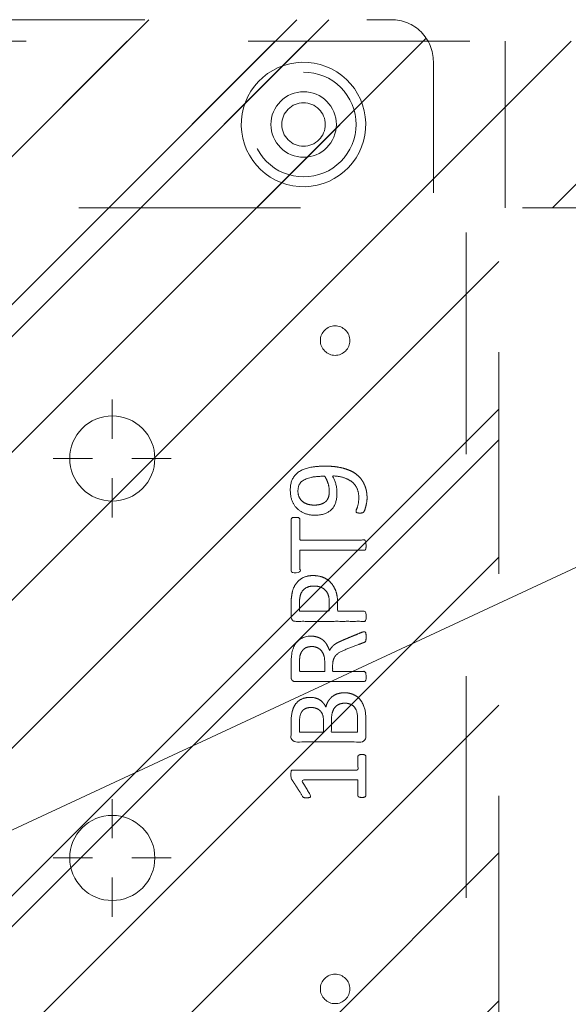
# Model space of a CAD drawing. Header units: inches. Extents: x -416 to -272, y -73 to 47.
# Tile 169 of 206: x -335.28 to -331.98, y 1.34 to 7.26. Entities that reach past the tile are written whole.
import ezdxf

# ---------------------------------------------------------------- set-up
doc = ezdxf.new("R2010")
doc.units = ezdxf.units.IN
doc.header["$LTSCALE"] = 32
doc.header["$MEASUREMENT"] = 0
doc.header["$PDMODE"] = 1
doc.header["$PDSIZE"] = -2
doc.linetypes.add('Dash Style-1', pattern=[0.083328, 0.041656, -0.041672])
for name, color, linetype, lineweight in [('DashLine', 7, 'Continuous', 13), ('DashLineFill', 7, 'Dash Style-1', 13), ('Drawing', 7, 'Continuous', 18), ('Metal-DeskStructure', 7, 'Continuous', 13), ('None', 7, 'Continuous', 18), ('SolidLine', 7, 'Continuous', 15)]:
    doc.layers.add(name, color=color, linetype=linetype, lineweight=lineweight)
pattern_1 = [(45, (0, 0), (-1.61302, 1.93572), []), (45, (-1.0608, 1.0608), (-0.472346, 0.416761), [])]

# ---------------------------------------------------------------- blocks, each defined once
blk = doc.blocks.new('Group-105')
at = {"layer": 'DashLine'}
blk.add_line((71.8898, -12.0079), (55.7172, -19.5493), dxfattribs=at)
blk = doc.blocks.new('Group-55')
at = {"layer": 'DashLine'}
for p, q in [((0.0002, 3.8189), (0.0002, 4.0551)), ((-0.1179, 3.7008), (-0.3541, 3.7008)), ((0.1183, 3.7008), (0.3545, 3.7008)), ((0.0002, 3.5827), (0.0002, 3.3465))]:
    blk.add_line(p, q, dxfattribs=at)
at = {"layer": 'DashLine', "flags": 128}
blk.add_lwpolyline([(-0.2557, 3.7008), (-0.2545, 3.7259), (-0.2508, 3.7507), (-0.2447, 3.7751), (-0.2362, 3.7987), (-0.2255, 3.8214), (-0.2126, 3.843), (-0.1976, 3.8631), (-0.1808, 3.8817), (-0.1621, 3.8986), (-0.142, 3.9136), (-0.1204, 3.9265), (-0.0977, 3.9372), (-0.0741, 3.9457), (-0.0497, 3.9518), (-0.0249, 3.9555), (0.0002, 3.9567), (0.0253, 3.9555), (0.0501, 3.9518), (0.0745, 3.9457), (0.0981, 3.9372), (0.1208, 3.9265), (0.1424, 3.9136), (0.1625, 3.8986), (0.1812, 3.8817), (0.198, 3.8631), (0.213, 3.843), (0.2259, 3.8214), (0.2366, 3.7987), (0.2451, 3.7751), (0.2512, 3.7507), (0.2549, 3.7259), (0.2561, 3.7008), (0.2549, 3.6757), (0.2512, 3.6509), (0.2451, 3.6265), (0.2366, 3.6029), (0.2259, 3.5802), (0.213, 3.5586), (0.198, 3.5384), (0.1812, 3.5198), (0.1625, 3.503), (0.1424, 3.488), (0.1208, 3.4751), (0.0981, 3.4644), (0.0745, 3.4559), (0.0501, 3.4498), (0.0253, 3.4461), (0.0002, 3.4449), (-0.0249, 3.4461), (-0.0497, 3.4498), (-0.0741, 3.4559), (-0.0977, 3.4644), (-0.1204, 3.4751), (-0.142, 3.488), (-0.1621, 3.503), (-0.1808, 3.5198), (-0.1976, 3.5384), (-0.2126, 3.5586), (-0.2255, 3.5802), (-0.2362, 3.6029), (-0.2447, 3.6265), (-0.2508, 3.6509), (-0.2545, 3.6757)], close=True, dxfattribs=at)
blk = doc.blocks.new('Group-56')
at = {"layer": 'DashLine'}
for p, q in [((0.0002, 6.2205), (0.0002, 6.4567)), ((-0.1179, 6.1024), (-0.3541, 6.1024)), ((0.1183, 6.1024), (0.3545, 6.1024)), ((0.0002, 5.9843), (0.0002, 5.748))]:
    blk.add_line(p, q, dxfattribs=at)
at = {"layer": 'DashLine', "flags": 128}
blk.add_lwpolyline([(-0.2557, 6.1024), (-0.2545, 6.1274), (-0.2508, 6.1523), (-0.2447, 6.1766), (-0.2362, 6.2003), (-0.2255, 6.223), (-0.2126, 6.2445), (-0.1976, 6.2647), (-0.1808, 6.2833), (-0.1621, 6.3002), (-0.142, 6.3151), (-0.1204, 6.3281), (-0.0977, 6.3388), (-0.0741, 6.3472), (-0.0497, 6.3534), (-0.0249, 6.357), (0.0002, 6.3583), (0.0253, 6.357), (0.0501, 6.3534), (0.0745, 6.3472), (0.0981, 6.3388), (0.1208, 6.3281), (0.1424, 6.3151), (0.1625, 6.3002), (0.1812, 6.2833), (0.198, 6.2647), (0.213, 6.2445), (0.2259, 6.223), (0.2366, 6.2003), (0.2451, 6.1766), (0.2512, 6.1523), (0.2549, 6.1274), (0.2561, 6.1024), (0.2549, 6.0773), (0.2512, 6.0524), (0.2451, 6.0281), (0.2366, 6.0044), (0.2259, 5.9817), (0.213, 5.9602), (0.198, 5.94), (0.1812, 5.9214), (0.1625, 5.9045), (0.1424, 5.8896), (0.1208, 5.8767), (0.0981, 5.8659), (0.0745, 5.8575), (0.0501, 5.8514), (0.0253, 5.8477), (0.0002, 5.8465), (-0.0249, 5.8477), (-0.0497, 5.8514), (-0.0741, 5.8575), (-0.0977, 5.8659), (-0.1204, 5.8767), (-0.142, 5.8896), (-0.1621, 5.9045), (-0.1808, 5.9214), (-0.1976, 5.94), (-0.2126, 5.9602), (-0.2255, 5.9817), (-0.2362, 6.0044), (-0.2447, 6.0281), (-0.2508, 6.0524), (-0.2545, 6.0773)], close=True, dxfattribs=at)
blk = doc.blocks.new('Group-58')
at = {"layer": 'SolidLine', "color": 7}
for points, knots in [([(1.2823, 6.0565), (1.3118, 6.0565), (1.3709, 6.0491), (1.4262, 6.0325), (1.4742, 6.0048), (1.5093, 5.9623), (1.5314, 5.9033), (1.5314, 5.8498), (1.5259, 5.8221), (1.5176, 5.7889), (1.5093, 5.7778), (1.4982, 5.7741), (1.4816, 5.7741), (1.4724, 5.776), (1.4668, 5.7778), (1.465, 5.7815), (1.465, 5.7889), (1.4705, 5.8018), (1.4779, 5.8239), (1.4816, 5.8516), (1.4816, 5.9033), (1.4558, 5.9513), (1.4133, 5.9808), (1.3561, 5.9974), (1.3229, 5.9974), (1.334, 5.979), (1.3506, 5.9273), (1.3506, 5.8572), (1.3303, 5.8055), (1.2952, 5.776), (1.2472, 5.7612), (1.1882, 5.7612), (1.1347, 5.7796), (1.0941, 5.8166), (1.0701, 5.8719), (1.0701, 5.9402), (1.083, 5.9826), (1.1107, 6.0159), (1.1476, 6.038), (1.1956, 6.0509), (1.2509, 6.0565), (1.2823, 6.0565)], [0, 0, 0, 0.054342, 0.108683, 0.163025, 0.217366, 0.271708, 0.32605, 0.346749, 0.367448, 0.408846, 0.429545, 0.450244, 0.466803, 0.483362, 0.499922, 0.516481, 0.53304, 0.549599, 0.566158, 0.582718, 0.612524, 0.642331, 0.672137, 0.701944, 0.701944, 0.721255, 0.740567, 0.762023, 0.78348, 0.804937, 0.826394, 0.847851, 0.869308, 0.890765, 0.912222, 0.926851, 0.941481, 0.956111, 0.970741, 0.98537, 1, 1, 1]), ([(1.2768, 5.9956), (1.2325, 5.9956), (1.1411, 5.979), (1.1162, 5.9291), (1.1162, 5.8848), (1.1328, 5.8516), (1.1605, 5.8313), (1.1956, 5.8221), (1.2343, 5.8221), (1.2675, 5.8313), (1.2915, 5.8498), (1.3044, 5.8811), (1.3044, 5.931), (1.2878, 5.979), (1.2768, 5.9956)], [0, 0, 0, 0.066007, 0.19802, 0.264026, 0.330033, 0.39604, 0.462046, 0.528053, 0.60066, 0.673267, 0.745875, 0.818482, 0.909241, 1, 1, 1]), ([(1.1014, 5.7482), (1.1074, 5.7482), (1.118, 5.7482), (1.1236, 5.7445), (1.1273, 5.739), (1.1273, 5.6744), (1.1273, 5.6116), (1.3211, 5.6116), (1.5185, 5.6116), (1.5222, 5.608), (1.5241, 5.6006), (1.5259, 5.5895), (1.5259, 5.5729), (1.5241, 5.5618), (1.5222, 5.5544), (1.5185, 5.5507), (1.3211, 5.5507), (1.1273, 5.5507), (1.1273, 5.488), (1.1273, 5.4234), (1.1236, 5.4179), (1.118, 5.416), (1.1088, 5.4142), (1.0959, 5.4142), (1.0848, 5.416), (1.0793, 5.4179), (1.0756, 5.4234), (1.0756, 5.5812), (1.0756, 5.739), (1.0793, 5.7445), (1.0848, 5.7482), (1.0959, 5.7482), (1.1014, 5.7482)], [0, 0, 0, 0.003046, 0.005389, 0.007733, 0.010076, 0.089744, 0.089744, 0.335779, 0.340465, 0.345152, 0.349838, 0.354524, 0.360382, 0.36624, 0.372099, 0.377957, 0.6855, 0.6855, 0.785085, 0.788014, 0.790943, 0.793872, 0.796801, 0.798998, 0.801195, 0.803391, 0.805588, 0.991213, 0.99341, 0.995606, 0.997803, 1, 1, 1]), ([(1.2066, 5.3983), (1.2417, 5.3983), (1.2952, 5.3761), (1.3321, 5.3355), (1.3543, 5.2765), (1.3543, 5.2091), (1.3543, 5.1842), (1.4345, 5.1842), (1.5185, 5.1842), (1.5222, 5.1805), (1.5241, 5.1731), (1.5259, 5.162), (1.5259, 5.1454), (1.5241, 5.1344), (1.5222, 5.127), (1.5185, 5.1233), (1.3081, 5.1233), (1.0885, 5.1233), (1.0756, 5.1381), (1.0756, 5.1953), (1.0756, 5.258), (1.0793, 5.2839), (1.0867, 5.3208), (1.1088, 5.3577), (1.1402, 5.3854), (1.1826, 5.3983), (1.2066, 5.3983)], [0, 0, 0, 0.066268, 0.132535, 0.198803, 0.26507, 0.303966, 0.303966, 0.429297, 0.43506, 0.440822, 0.446584, 0.452347, 0.456957, 0.461567, 0.466177, 0.470786, 0.728938, 0.745073, 0.761208, 0.845107, 0.870922, 0.896738, 0.922553, 0.948369, 0.974184, 1, 1, 1]), ([(1.2122, 5.3355), (1.1845, 5.3355), (1.1476, 5.3152), (1.131, 5.2857), (1.1254, 5.2543), (1.1254, 5.211), (1.1254, 5.1842), (1.2149, 5.1842), (1.3044, 5.1842), (1.3044, 5.211), (1.3044, 5.2635), (1.2915, 5.3005), (1.2657, 5.3244), (1.2325, 5.3355), (1.2122, 5.3355)], [0, 0, 0, 0.053098, 0.106195, 0.159293, 0.212391, 0.297937, 0.297937, 0.584068, 0.584068, 0.669615, 0.752211, 0.834807, 0.917404, 1, 1, 1]), ([(1.5148, 5.0603), (1.5185, 5.0603), (1.5222, 5.0584), (1.5241, 5.0511), (1.5259, 5.0381), (1.5259, 5.0197), (1.5241, 5.0086), (1.5222, 5.0012), (1.5167, 4.9975), (1.5111, 4.9957), (1.4585, 4.9754), (1.4059, 4.9551), (1.3875, 4.9477), (1.358, 4.9329), (1.3358, 4.9108), (1.3247, 4.8813), (1.3247, 4.8416), (1.3247, 4.8222), (1.4198, 4.8222), (1.5185, 4.8222), (1.5222, 4.8185), (1.5241, 4.8111), (1.5259, 4.8001), (1.5259, 4.7835), (1.5241, 4.7724), (1.5222, 4.765), (1.5185, 4.7613), (1.3072, 4.7613), (1.0867, 4.7613), (1.0756, 4.7761), (1.0756, 4.8314), (1.0756, 4.896), (1.0774, 4.9182), (1.0793, 4.9274), (1.083, 4.9532), (1.1033, 4.9938), (1.1328, 5.0197), (1.1716, 5.0344), (1.2159, 5.0344), (1.2528, 5.0215), (1.2805, 4.9994), (1.2989, 4.9662), (1.3063, 4.9477), (1.3118, 4.9588), (1.3266, 4.9772), (1.3469, 4.992), (1.3746, 5.0049), (1.3912, 5.0123), (1.4401, 5.0326), (1.489, 5.0529), (1.5019, 5.0584), (1.513, 5.0603), (1.5148, 5.0603)], [0, 0, 0, 0.004018, 0.008035, 0.012053, 0.01607, 0.020088, 0.024105, 0.028123, 0.03214, 0.03214, 0.070951, 0.070951, 0.084634, 0.098317, 0.112001, 0.125684, 0.138745, 0.138745, 0.202807, 0.205295, 0.207782, 0.21027, 0.212758, 0.214748, 0.216739, 0.218729, 0.220719, 0.332671, 0.339637, 0.346603, 0.391882, 0.407555, 0.423229, 0.423229, 0.466696, 0.510164, 0.553631, 0.597099, 0.640566, 0.684033, 0.727501, 0.770968, 0.770968, 0.798042, 0.825115, 0.852188, 0.879262, 0.879262, 0.958132, 0.958132, 0.979066, 1, 1, 1]), ([(1.2011, 4.9717), (1.1734, 4.9717), (1.1383, 4.9477), (1.1291, 4.92), (1.1273, 4.9108), (1.1254, 4.8887), (1.1254, 4.8471), (1.1254, 4.8222), (1.2011, 4.8222), (1.2768, 4.8222), (1.2768, 4.8508), (1.2768, 4.9034), (1.2657, 4.9366), (1.2435, 4.9606), (1.2159, 4.9717), (1.2011, 4.9717)], [0, 0, 0, 0.142515, 0.285031, 0.285031, 0.330993, 0.376955, 0.445899, 0.445899, 0.655281, 0.655281, 0.734439, 0.800829, 0.867219, 0.93361, 1, 1, 1]), ([(1.3949, 4.694), (1.417, 4.694), (1.4521, 4.6829), (1.4816, 4.6644), (1.5019, 4.6367), (1.5241, 4.5869), (1.5241, 4.4799), (1.5241, 4.4134), (1.513, 4.3987), (1.2998, 4.3987), (1.0867, 4.3987), (1.0756, 4.4134), (1.0756, 4.4716), (1.0756, 4.5629), (1.0922, 4.6146), (1.1199, 4.6478), (1.1623, 4.6663), (1.2048, 4.6663), (1.2343, 4.6589), (1.2583, 4.6441), (1.2786, 4.6201), (1.2841, 4.6072), (1.2878, 4.6257), (1.3063, 4.6571), (1.334, 4.681), (1.3727, 4.694), (1.3949, 4.694)], [0, 0, 0, 0.031455, 0.06291, 0.094366, 0.125821, 0.188731, 0.266159, 0.275837, 0.285516, 0.435531, 0.44521, 0.454888, 0.521427, 0.574659, 0.627891, 0.681123, 0.734355, 0.762747, 0.791139, 0.819531, 0.847924, 0.847924, 0.885943, 0.923962, 0.961981, 1, 1, 1]), ([(1.3986, 4.6312), (1.3783, 4.6312), (1.3487, 4.6183), (1.3284, 4.5943), (1.3174, 4.5574), (1.3174, 4.4937), (1.3174, 4.4577), (1.3958, 4.4577), (1.4742, 4.4577), (1.4742, 4.5011), (1.4742, 4.5851), (1.4465, 4.6183), (1.417, 4.6312), (1.3986, 4.6312)], [0, 0, 0, 0.079156, 0.158312, 0.237468, 0.316624, 0.419526, 0.419526, 0.643799, 0.643799, 0.767809, 0.883905, 0.941952, 1, 1, 1]), ([(1.1956, 4.6054), (1.1789, 4.6054), (1.1531, 4.5961), (1.1347, 4.5758), (1.1254, 4.5445), (1.1254, 4.4891), (1.1254, 4.4577), (1.1974, 4.4577), (1.2694, 4.4577), (1.2694, 4.4919), (1.2694, 4.5482), (1.2583, 4.5777), (1.238, 4.5961), (1.2103, 4.6054), (1.1956, 4.6054)], [0, 0, 0, 0.074499, 0.148998, 0.223496, 0.297995, 0.395417, 0.395417, 0.61891, 0.61891, 0.724928, 0.793696, 0.862464, 0.931232, 1, 1, 1]), ([(1.5001, 4.3229), (1.5074, 4.3229), (1.5213, 4.3201), (1.5241, 4.3118), (1.5241, 4.1927), (1.5241, 4.0737), (1.5222, 4.07), (1.5167, 4.0663), (1.5074, 4.0645), (1.4945, 4.0645), (1.4853, 4.0663), (1.4798, 4.0682), (1.4761, 4.0737), (1.4761, 4.1226), (1.4761, 4.1697), (1.3063, 4.1697), (1.1365, 4.1697), (1.1623, 4.1263), (1.1882, 4.0829), (1.19, 4.0774), (1.1919, 4.0682), (1.1882, 4.0645), (1.1771, 4.0626), (1.1646, 4.0626), (1.155, 4.0626), (1.1494, 4.0645), (1.1457, 4.0682), (1.1439, 4.0719), (1.1107, 4.1235), (1.0774, 4.1752), (1.0756, 4.1771), (1.0756, 4.1807), (1.0738, 4.1863), (1.0738, 4.2034), (1.0738, 4.2214), (1.0774, 4.2269), (1.0811, 4.2287), (1.2795, 4.2287), (1.4761, 4.2287), (1.4761, 4.2693), (1.4761, 4.3136), (1.4798, 4.3173), (1.4853, 4.321), (1.4945, 4.3229), (1.5001, 4.3229)], [0, 0, 0, 0.00261, 0.007831, 0.010441, 0.176195, 0.178805, 0.181415, 0.184026, 0.186636, 0.188594, 0.190551, 0.192509, 0.194467, 0.244389, 0.244389, 0.424498, 0.424498, 0.47805, 0.47805, 0.484241, 0.490432, 0.496622, 0.502813, 0.507071, 0.510941, 0.514811, 0.518682, 0.518682, 0.576295, 0.576295, 0.578743, 0.58119, 0.583638, 0.590247, 0.593184, 0.596122, 0.599059, 0.911881, 0.911881, 0.976501, 0.982376, 0.988251, 0.994125, 1, 1, 1])]:
    blk.add_open_spline(points, degree=2, knots=knots, dxfattribs=at)
blk = doc.blocks.new('1BRPT9-Bracket (2D)')
at = {"layer": 'DashLineFill', "linetype": 'Continuous', "lineweight": 13}
h = blk.add_hatch(dxfattribs=at)
h.set_pattern_fill('Steel', color=253, style=0, pattern_type=2)
h.set_pattern_definition(pattern_1)
edge = h.paths.add_edge_path()
edge.add_line((-2.3221, -8.7402), (-2.3221, 8.7402))
edge.add_line((-2.3221, 8.7402), (1.6779, 8.7402))
edge.add_arc((1.6779, 8.4882), 0.252, 0, 90, ccw=False)
edge.add_line((1.9299, 8.4882), (1.9299, 7.4803))
edge.add_line((1.9299, 7.4803), (2.3236, 7.4611))
edge.add_line((2.3236, 7.4611), (2.3236, -7.4803))
edge.add_line((2.3236, -7.4803), (1.9299, -7.4803))
edge.add_line((1.9299, -7.4803), (1.9299, -8.4882))
edge.add_arc((1.6779, -8.4882), 0.252, -90, 0, ccw=False)
edge.add_line((1.6779, -8.7402), (-2.3221, -8.7402))
h = blk.add_hatch(dxfattribs=at)
h.set_pattern_fill('Steel', color=253, style=0, pattern_type=2)
h.set_pattern_definition(pattern_1)
h.paths.add_polyline_path([(1.1504, 8.4252), (1.1812, 8.4237), (1.2118, 8.4191), (1.2418, 8.4116), (1.2709, 8.4012), (1.2988, 8.388), (1.3254, 8.3721), (1.3502, 8.3537), (1.3731, 8.3329), (1.3938, 8.31), (1.4123, 8.2852), (1.4281, 8.2587), (1.4414, 8.2308), (1.4518, 8.2017), (1.4593, 8.1717), (1.4638, 8.1411), (1.4653, 8.1102), (1.4638, 8.0794), (1.4593, 8.0488), (1.4518, 8.0188), (1.4414, 7.9897), (1.4281, 7.9618), (1.4123, 7.9353), (1.3938, 7.9104), (1.3731, 7.8875), (1.3502, 7.8668), (1.3254, 7.8484), (1.2988, 7.8325), (1.2709, 7.8193), (1.2418, 7.8088), (1.2118, 7.8013), (1.1812, 7.7968), (1.1504, 7.7953), (1.1195, 7.7968), (1.0889, 7.8013), (1.0589, 7.8088), (1.0298, 7.8193), (1.0019, 7.8325), (0.9754, 7.8484), (0.9506, 7.8668), (0.9277, 7.8875), (0.9069, 7.9104), (0.8885, 7.9353), (0.8726, 7.9618), (0.8594, 7.9897), (0.849, 8.0188), (0.8415, 8.0488), (0.8369, 8.0794), (0.8354, 8.1102), (0.8369, 8.1411), (0.8415, 8.1717), (0.849, 8.2017), (0.8594, 8.2308), (0.8726, 8.2587), (0.8885, 8.2852), (0.9069, 8.31), (0.9277, 8.3329), (0.9506, 8.3537), (0.9754, 8.3721), (1.0019, 8.388), (1.0298, 8.4012), (1.0589, 8.4116), (1.0889, 8.4191), (1.1195, 8.4237)])
h = blk.add_hatch(dxfattribs=at)
h.set_pattern_fill('Steel', color=253, style=0, pattern_type=2)
h.set_pattern_definition(pattern_1)
h.paths.add_polyline_path([(1.1504, 8.3071), (1.1697, 8.3061), (1.1888, 8.3033), (1.2075, 8.2986), (1.2257, 8.2921), (1.2432, 8.2838), (1.2597, 8.2739), (1.2753, 8.2624), (1.2896, 8.2494), (1.3025, 8.2351), (1.314, 8.2196), (1.324, 8.203), (1.3322, 8.1856), (1.3387, 8.1674), (1.3434, 8.1486), (1.3463, 8.1295), (1.3472, 8.1102), (1.3463, 8.0909), (1.3434, 8.0718), (1.3387, 8.0531), (1.3322, 8.0349), (1.324, 8.0174), (1.314, 8.0009), (1.3025, 7.9854), (1.2896, 7.971), (1.2753, 7.9581), (1.2597, 7.9466), (1.2432, 7.9366), (1.2257, 7.9284), (1.2075, 7.9219), (1.1888, 7.9172), (1.1697, 7.9143), (1.1504, 7.9134), (1.1311, 7.9143), (1.112, 7.9172), (1.0932, 7.9219), (1.075, 7.9284), (1.0576, 7.9366), (1.041, 7.9466), (1.0255, 7.9581), (1.0112, 7.971), (0.9982, 7.9854), (0.9867, 8.0009), (0.9768, 8.0174), (0.9685, 8.0349), (0.962, 8.0531), (0.9573, 8.0718), (0.9545, 8.0909), (0.9535, 8.1102), (0.9545, 8.1295), (0.9573, 8.1486), (0.962, 8.1674), (0.9685, 8.1856), (0.9768, 8.203), (0.9867, 8.2196), (0.9982, 8.2351), (1.0112, 8.2494), (1.0255, 8.2624), (1.041, 8.2739), (1.0576, 8.2838), (1.075, 8.2921), (1.0932, 8.2986), (1.112, 8.3033), (1.1311, 8.3061)])
h = blk.add_hatch(dxfattribs=at)
h.set_pattern_fill('Steel', color=253, style=0, pattern_type=2)
h.set_pattern_definition(pattern_1)
h.paths.add_polyline_path([(1.3393, 6.8996), (1.348, 6.8992), (1.3566, 6.8979), (1.3651, 6.8958), (1.3732, 6.8929), (1.3811, 6.8891), (1.3886, 6.8847), (1.3955, 6.8795), (1.402, 6.8737), (1.4078, 6.8672), (1.413, 6.8602), (1.4175, 6.8528), (1.4212, 6.8449), (1.4241, 6.8367), (1.4262, 6.8283), (1.4275, 6.8197), (1.4279, 6.811), (1.4275, 6.8023), (1.4262, 6.7937), (1.4241, 6.7853), (1.4212, 6.7771), (1.4175, 6.7693), (1.413, 6.7618), (1.4078, 6.7548), (1.402, 6.7484), (1.3955, 6.7425), (1.3886, 6.7374), (1.3811, 6.7329), (1.3732, 6.7292), (1.3651, 6.7263), (1.3566, 6.7241), (1.348, 6.7229), (1.3393, 6.7224), (1.3307, 6.7229), (1.3221, 6.7241), (1.3136, 6.7263), (1.3054, 6.7292), (1.2976, 6.7329), (1.2901, 6.7374), (1.2832, 6.7425), (1.2767, 6.7484), (1.2709, 6.7548), (1.2657, 6.7618), (1.2612, 6.7693), (1.2575, 6.7771), (1.2546, 6.7853), (1.2525, 6.7937), (1.2512, 6.8023), (1.2508, 6.811), (1.2512, 6.8197), (1.2525, 6.8283), (1.2546, 6.8367), (1.2575, 6.8449), (1.2612, 6.8528), (1.2657, 6.8602), (1.2709, 6.8672), (1.2767, 6.8737), (1.2832, 6.8795), (1.2901, 6.8847), (1.2976, 6.8891), (1.3054, 6.8929), (1.3136, 6.8958), (1.3221, 6.8979), (1.3307, 6.8992)])
h = blk.add_hatch(dxfattribs=at)
h.set_pattern_fill('Steel', color=253, style=0, pattern_type=2)
h.set_pattern_definition(pattern_1)
h.paths.add_polyline_path([(1.3393, 3.002), (1.348, 3.0015), (1.3566, 3.0003), (1.3651, 2.9982), (1.3732, 2.9952), (1.3811, 2.9915), (1.3886, 2.987), (1.3955, 2.9819), (1.402, 2.976), (1.4078, 2.9696), (1.413, 2.9626), (1.4175, 2.9551), (1.4212, 2.9473), (1.4241, 2.9391), (1.4262, 2.9307), (1.4275, 2.9221), (1.4279, 2.9134), (1.4275, 2.9047), (1.4262, 2.8961), (1.4241, 2.8877), (1.4212, 2.8795), (1.4175, 2.8716), (1.413, 2.8642), (1.4078, 2.8572), (1.402, 2.8507), (1.3955, 2.8449), (1.3886, 2.8397), (1.3811, 2.8353), (1.3732, 2.8315), (1.3651, 2.8286), (1.3566, 2.8265), (1.348, 2.8252), (1.3393, 2.8248), (1.3307, 2.8252), (1.3221, 2.8265), (1.3136, 2.8286), (1.3054, 2.8315), (1.2976, 2.8353), (1.2901, 2.8397), (1.2832, 2.8449), (1.2767, 2.8507), (1.2709, 2.8572), (1.2657, 2.8642), (1.2612, 2.8716), (1.2575, 2.8795), (1.2546, 2.8877), (1.2525, 2.8961), (1.2512, 2.9047), (1.2508, 2.9134), (1.2512, 2.9221), (1.2525, 2.9307), (1.2546, 2.9391), (1.2575, 2.9473), (1.2612, 2.9551), (1.2657, 2.9626), (1.2709, 2.9696), (1.2767, 2.976), (1.2832, 2.9819), (1.2901, 2.987), (1.2976, 2.9915), (1.3054, 2.9952), (1.3136, 2.9982), (1.3221, 3.0003), (1.3307, 3.0015)])
at = {"layer": 'DashLineFill'}
blk.add_line((2.1268, 7.4611), (2.1268, -7.4803), dxfattribs=at)
at = {"layer": 'DashLineFill', "flags": 128}
blk.add_lwpolyline([(-2.3221, -8.7402), (-2.3221, 8.7402), (1.6779, 8.7402, -0.414214), (1.9299, 8.4882), (1.9299, 7.4803), (2.3236, 7.4611), (2.3236, -7.4803), (1.9299, -7.4803), (1.9299, -8.4882, -0.414214), (1.6779, -8.7402)], format="xyb", close=True, dxfattribs=at)
for points in [[(1.1504, 8.4252), (1.1812, 8.4237), (1.2118, 8.4191), (1.2418, 8.4116), (1.2709, 8.4012), (1.2988, 8.388), (1.3254, 8.3721), (1.3502, 8.3537), (1.3731, 8.3329), (1.3938, 8.31), (1.4123, 8.2852), (1.4281, 8.2587), (1.4414, 8.2308), (1.4518, 8.2017), (1.4593, 8.1717), (1.4638, 8.1411), (1.4653, 8.1102), (1.4638, 8.0794), (1.4593, 8.0488), (1.4518, 8.0188), (1.4414, 7.9897), (1.4281, 7.9618), (1.4123, 7.9353), (1.3938, 7.9104), (1.3731, 7.8875), (1.3502, 7.8668), (1.3254, 7.8484), (1.2988, 7.8325), (1.2709, 7.8193), (1.2418, 7.8088), (1.2118, 7.8013), (1.1812, 7.7968), (1.1504, 7.7953), (1.1195, 7.7968), (1.0889, 7.8013), (1.0589, 7.8088), (1.0298, 7.8193), (1.0019, 7.8325), (0.9754, 7.8484), (0.9506, 7.8668), (0.9277, 7.8875), (0.9069, 7.9104), (0.8885, 7.9353), (0.8726, 7.9618), (0.8594, 7.9897), (0.849, 8.0188), (0.8415, 8.0488), (0.8369, 8.0794), (0.8354, 8.1102), (0.8369, 8.1411), (0.8415, 8.1717), (0.849, 8.2017), (0.8594, 8.2308), (0.8726, 8.2587), (0.8885, 8.2852), (0.9069, 8.31), (0.9277, 8.3329), (0.9506, 8.3537), (0.9754, 8.3721), (1.0019, 8.388), (1.0298, 8.4012), (1.0589, 8.4116), (1.0889, 8.4191), (1.1195, 8.4237)], [(1.1504, 8.3071), (1.1697, 8.3061), (1.1888, 8.3033), (1.2075, 8.2986), (1.2257, 8.2921), (1.2432, 8.2838), (1.2597, 8.2739), (1.2753, 8.2624), (1.2896, 8.2494), (1.3025, 8.2351), (1.314, 8.2196), (1.324, 8.203), (1.3322, 8.1856), (1.3387, 8.1674), (1.3434, 8.1486), (1.3463, 8.1295), (1.3472, 8.1102), (1.3463, 8.0909), (1.3434, 8.0718), (1.3387, 8.0531), (1.3322, 8.0349), (1.324, 8.0174), (1.314, 8.0009), (1.3025, 7.9854), (1.2896, 7.971), (1.2753, 7.9581), (1.2597, 7.9466), (1.2432, 7.9366), (1.2257, 7.9284), (1.2075, 7.9219), (1.1888, 7.9172), (1.1697, 7.9143), (1.1504, 7.9134), (1.1311, 7.9143), (1.112, 7.9172), (1.0932, 7.9219), (1.075, 7.9284), (1.0576, 7.9366), (1.041, 7.9466), (1.0255, 7.9581), (1.0112, 7.971), (0.9982, 7.9854), (0.9867, 8.0009), (0.9768, 8.0174), (0.9685, 8.0349), (0.962, 8.0531), (0.9573, 8.0718), (0.9545, 8.0909), (0.9535, 8.1102), (0.9545, 8.1295), (0.9573, 8.1486), (0.962, 8.1674), (0.9685, 8.1856), (0.9768, 8.203), (0.9867, 8.2196), (0.9982, 8.2351), (1.0112, 8.2494), (1.0255, 8.2624), (1.041, 8.2739), (1.0576, 8.2838), (1.075, 8.2921), (1.0932, 8.2986), (1.112, 8.3033), (1.1311, 8.3061)], [(1.3393, 6.8996), (1.348, 6.8992), (1.3566, 6.8979), (1.3651, 6.8958), (1.3732, 6.8929), (1.3811, 6.8891), (1.3886, 6.8847), (1.3955, 6.8795), (1.402, 6.8737), (1.4078, 6.8672), (1.413, 6.8602), (1.4175, 6.8528), (1.4212, 6.8449), (1.4241, 6.8367), (1.4262, 6.8283), (1.4275, 6.8197), (1.4279, 6.811), (1.4275, 6.8023), (1.4262, 6.7937), (1.4241, 6.7853), (1.4212, 6.7771), (1.4175, 6.7693), (1.413, 6.7618), (1.4078, 6.7548), (1.402, 6.7484), (1.3955, 6.7425), (1.3886, 6.7374), (1.3811, 6.7329), (1.3732, 6.7292), (1.3651, 6.7263), (1.3566, 6.7241), (1.348, 6.7229), (1.3393, 6.7224), (1.3307, 6.7229), (1.3221, 6.7241), (1.3136, 6.7263), (1.3054, 6.7292), (1.2976, 6.7329), (1.2901, 6.7374), (1.2832, 6.7425), (1.2767, 6.7484), (1.2709, 6.7548), (1.2657, 6.7618), (1.2612, 6.7693), (1.2575, 6.7771), (1.2546, 6.7853), (1.2525, 6.7937), (1.2512, 6.8023), (1.2508, 6.811), (1.2512, 6.8197), (1.2525, 6.8283), (1.2546, 6.8367), (1.2575, 6.8449), (1.2612, 6.8528), (1.2657, 6.8602), (1.2709, 6.8672), (1.2767, 6.8737), (1.2832, 6.8795), (1.2901, 6.8847), (1.2976, 6.8891), (1.3054, 6.8929), (1.3136, 6.8958), (1.3221, 6.8979), (1.3307, 6.8992)], [(1.3393, 3.002), (1.348, 3.0015), (1.3566, 3.0003), (1.3651, 2.9982), (1.3732, 2.9952), (1.3811, 2.9915), (1.3886, 2.987), (1.3955, 2.9819), (1.402, 2.976), (1.4078, 2.9696), (1.413, 2.9626), (1.4175, 2.9551), (1.4212, 2.9473), (1.4241, 2.9391), (1.4262, 2.9307), (1.4275, 2.9221), (1.4279, 2.9134), (1.4275, 2.9047), (1.4262, 2.8961), (1.4241, 2.8877), (1.4212, 2.8795), (1.4175, 2.8716), (1.413, 2.8642), (1.4078, 2.8572), (1.402, 2.8507), (1.3955, 2.8449), (1.3886, 2.8397), (1.3811, 2.8353), (1.3732, 2.8315), (1.3651, 2.8286), (1.3566, 2.8265), (1.348, 2.8252), (1.3393, 2.8248), (1.3307, 2.8252), (1.3221, 2.8265), (1.3136, 2.8286), (1.3054, 2.8315), (1.2976, 2.8353), (1.2901, 2.8397), (1.2832, 2.8449), (1.2767, 2.8507), (1.2709, 2.8572), (1.2657, 2.8642), (1.2612, 2.8716), (1.2575, 2.8795), (1.2546, 2.8877), (1.2525, 2.8961), (1.2512, 2.9047), (1.2508, 2.9134), (1.2512, 2.9221), (1.2525, 2.9307), (1.2546, 2.9391), (1.2575, 2.9473), (1.2612, 2.9551), (1.2657, 2.9626), (1.2709, 2.9696), (1.2767, 2.976), (1.2832, 2.9819), (1.2901, 2.987), (1.2976, 2.9915), (1.3054, 2.9952), (1.3136, 2.9982), (1.3221, 3.0003), (1.3307, 3.0015)]]:
    blk.add_lwpolyline(points, close=True, dxfattribs=at)
at = {"layer": 'DashLineFill', "linetype": 'Continuous', "lineweight": 5}
for p in [(0.0002, 6.1024), (0.0002, 3.7008)]:
    blk.add_point(p, dxfattribs=at)
at = {"layer": 'Metal-DeskStructure', "color": 7}
for name in ['Group-56', 'Group-55']:
    blk.add_blockref(name, (0, 0), dxfattribs=at)
at = {"layer": 'SolidLine', "color": 7}
blk.add_blockref('Group-58', (0, 0), dxfattribs=at)
blk = doc.blocks.new('1BRPT5-RightBeam (2D)')
at = {"layer": 'DashLineFill', "linetype": 'Continuous', "lineweight": 13}
h = blk.add_hatch(dxfattribs=at)
h.set_pattern_fill('Steel', color=253, style=0, pattern_type=2)
h.set_pattern_definition(pattern_1)
h.paths.add_polyline_path([(-1.8504, 0.5), (20.4724, 0.5), (20.4724, -0.5), (-1.8504, -0.5)])
at = {"layer": 'DashLineFill'}
blk.add_line((2.3622, 0.5), (2.3622, -0.5), dxfattribs=at)
at = {"layer": 'DashLineFill', "flags": 128}
blk.add_lwpolyline([(-1.8504, 0.5), (20.4724, 0.5), (20.4724, -0.5), (-1.8504, -0.5)], close=True, dxfattribs=at)
at = {"layer": 'SolidLine', "flags": 128}
for points in [[(1.1224, -0.373), (1.086, -0.3686), (1.0502, -0.3606), (1.0153, -0.3491), (0.9817, -0.3342), (0.9498, -0.3162), (0.9197, -0.2951), (0.8919, -0.2711), (0.8666, -0.2445), (0.844, -0.2156), (0.8243, -0.1846), (0.8078, -0.1519), (0.7945, -0.1176), (0.7847, -0.0823), (0.7784, -0.0461), (0.7757, -0.0095), (0.7766, 0.0272), (0.781, 0.0636), (0.789, 0.0995), (0.8005, 0.1343), (0.8154, 0.1679), (0.8334, 0.1998), (0.8545, 0.2299), (0.8785, 0.2577), (0.9051, 0.283), (0.934, 0.3056), (0.965, 0.3253), (0.9977, 0.3418), (1.032, 0.3551), (1.0673, 0.3649), (1.1035, 0.3712), (1.1401, 0.3739), (1.1768, 0.373), (1.2132, 0.3686), (1.2491, 0.3606), (1.2839, 0.3491), (1.3175, 0.3342), (1.3494, 0.3162), (1.3795, 0.2951), (1.4073, 0.2711), (1.4326, 0.2446), (1.4552, 0.2156), (1.4749, 0.1846), (1.4914, 0.1519), (1.5047, 0.1176), (1.5145, 0.0823), (1.5208, 0.0461), (1.5235, 0.0095), (1.5227, -0.0272), (1.5182, -0.0636), (1.5102, -0.0995), (1.4987, -0.1343), (1.4838, -0.1679), (1.4658, -0.1998), (1.4447, -0.2299), (1.4207, -0.2577), (1.3942, -0.283), (1.3652, -0.3056), (1.3342, -0.3253), (1.3015, -0.3418), (1.2672, -0.3551), (1.2319, -0.3649), (1.1957, -0.3712), (1.1591, -0.3739)], [(1.2805, 0), (1.2798, -0.0128), (1.2779, -0.0255), (1.2748, -0.038), (1.2705, -0.0501), (1.265, -0.0617), (1.2584, -0.0727), (1.2508, -0.083), (1.2421, -0.0925), (1.2326, -0.1011), (1.2223, -0.1088), (1.2113, -0.1154), (1.1997, -0.1209), (1.1876, -0.1252), (1.1751, -0.1283), (1.1624, -0.1302), (1.1496, -0.1308), (1.1368, -0.1302), (1.1241, -0.1283), (1.1116, -0.1252), (1.0995, -0.1209), (1.0879, -0.1154), (1.0769, -0.1088), (1.0666, -0.1011), (1.0571, -0.0925), (1.0485, -0.083), (1.0408, -0.0727), (1.0342, -0.0617), (1.0287, -0.0501), (1.0244, -0.038), (1.0213, -0.0255), (1.0194, -0.0128), (1.0188, 0), (1.0194, 0.0128), (1.0213, 0.0255), (1.0244, 0.038), (1.0287, 0.0501), (1.0342, 0.0617), (1.0408, 0.0727), (1.0485, 0.083), (1.0571, 0.0925), (1.0666, 0.1011), (1.0769, 0.1088), (1.0879, 0.1154), (1.0995, 0.1209), (1.1116, 0.1252), (1.1241, 0.1283), (1.1368, 0.1302), (1.1496, 0.1308), (1.1624, 0.1302), (1.1751, 0.1283), (1.1876, 0.1252), (1.1997, 0.1209), (1.2113, 0.1154), (1.2223, 0.1088), (1.2326, 0.1011), (1.2421, 0.0925), (1.2508, 0.083), (1.2584, 0.0727), (1.265, 0.0617), (1.2705, 0.0501), (1.2748, 0.038), (1.2779, 0.0255), (1.2798, 0.0128)]]:
    blk.add_lwpolyline(points, close=True, dxfattribs=at)
blk = doc.blocks.new('Group-106')
at = {"layer": 'None', "color": 7, "rotation": 180}
for name, p in [('1BRPT9-Bracket (2D)', (62.9921, -12.0079)), ('1BRPT5-RightBeam (2D)', (62.9921, -20.1181))]:
    blk.add_blockref(name, p, dxfattribs=at)
blk = doc.blocks.new('Group-107')
at = {"layer": 'None'}
blk.add_blockref('Group-105', (0, 0), dxfattribs=at)
blk.add_blockref('Group-106', (0, 0), dxfattribs=at)
blk = doc.blocks.new('SL Credenza Desk (2D)-3')
at = {"layer": 'None'}
blk.add_blockref('Group-107', (0, 0), dxfattribs=at)
at = {"layer": 'Drawing', "color": 0, "flags": 1}
for tag in ['Tag', 'Catalog', 'Option1', 'Option2', 'Option3', 'Option4', 'Option5', 'Option6', 'Option7', 'Option8', 'Option9', 'Option10', 'Option11', 'Option12', 'Custom', 'FinishGroup', 'Discount', 'Item2', 'Item3', 'Item6', 'Item9', 'Item10', 'Item12', 'Item13', 'Item16', 'Item19', 'Item20', 'Item21', 'Item22', 'Item23', 'Item24', 'Item25', 'Item8', 'Item18', 'Item1', 'Item4', 'Item5', 'Item7', 'Item11', 'Item14', 'Item15', 'Item17']:
    blk.add_attdef(tag, (15.7192, 1.4853), '', height=0.00709, dxfattribs=at)
blk = doc.blocks.new('Group-108')
at = {"layer": 'Drawing', "rotation": 180}
blk.add_blockref('SL Credenza Desk (2D)-3', (87.727, 1.4853), dxfattribs=at)
at = {"layer": 'Drawing', "color": 0, "flags": 1}
for tag in ['Tag', 'Catalog', 'Option1', 'Option2', 'Option3', 'Option4', 'Option5', 'Option6', 'Option7', 'Option8', 'Option9', 'Option10', 'Option11', 'Option12', 'Custom', 'FinishGroup', 'Discount', 'Item2', 'Item3', 'Item6', 'Item9', 'Item10', 'Item12', 'Item13', 'Item16', 'Item19', 'Item20', 'Item21', 'Item22', 'Item23', 'Item24', 'Item25', 'Item8', 'Item18', 'Item1', 'Item4', 'Item5', 'Item7', 'Item11', 'Item14', 'Item15', 'Item17']:
    blk.add_attdef(tag, (15.7192, 1.4853), '', height=0.00709, dxfattribs=at)

msp = doc.modelspace()

# ---------------------------------------------------------------- block references
at = {"layer": 'Drawing', "color": 7}
msp.add_blockref('Group-108', (-359.4593, -14.9775), dxfattribs=at)

doc.saveas('drawing.dxf')
